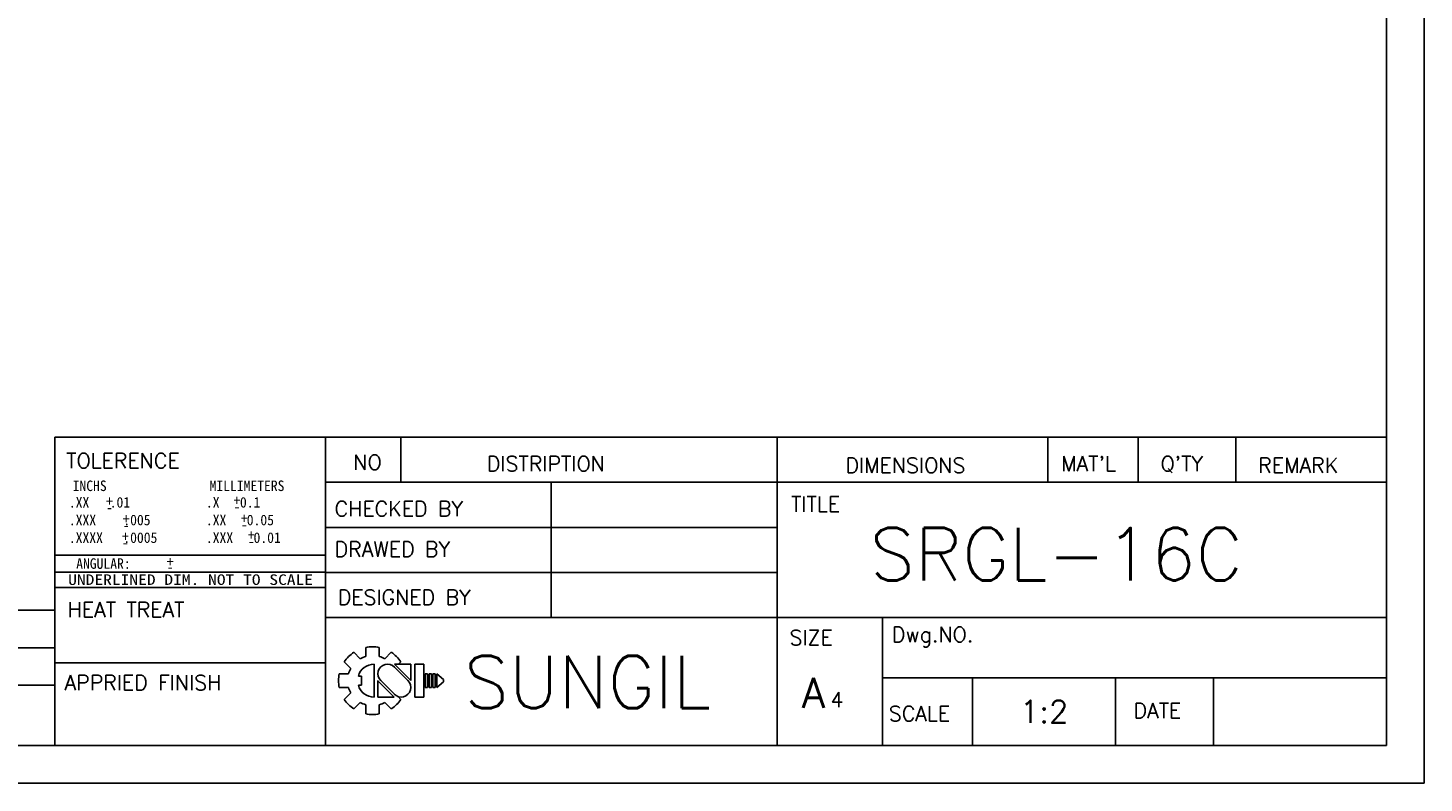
# Model space of a CAD drawing. Extents: x 10 to 307, y 10 to 220.
# Tile 2 of 5: x 121 to 307, y 10 to 110. Entities that reach past the tile are written whole.
import ezdxf
from ezdxf.enums import TextEntityAlignment as Align

# ---------------------------------------------------------------- set-up
doc = ezdxf.new("R2010")
doc.units = 0
doc.header["$LTSCALE"] = 0.5
doc.header["$MEASUREMENT"] = 0
doc.layers.get('0').update_dxf_attribs({"linetype": 'CONTINUOUS'})
doc.layers.add('DIM', color=4, linetype='CONTINUOUS')
doc.styles.add('MONOTXT', font='DotumChe.ttf')
doc.styles.get("Standard").update_dxf_attribs({"font": 'romans.shx', "bigfont": 'whgtxt.shx'})

msp = doc.modelspace()

# ---------------------------------------------------------------- linework, layer by layer
for p, q in [((307, 10), (307, 220)), ((302, 15), (302, 215)), ((125, 15), (125, 56)), ((125, 56), (302, 56)), ((161, 56), (161, 15)), ((171, 56), (171, 50)), ((221, 56), (221, 15)), ((257, 56), (257, 50)), ((269, 56), (269, 50)), ((282, 56), (282, 50)), ((161, 50), (302, 50)), ((191, 50), (191, 32)), ((161, 44), (221, 44)), ((161, 38), (221, 38)), ((125, 36), (161, 36)), ((20.1963, 33), (125, 33)), ((161, 32), (302, 32)), ((235, 32), (235, 15)), ((20.1963, 28), (125, 28)), ((125, 26), (161, 26)), ((20.1963, 23), (125, 23)), ((235, 24), (302, 24)), ((247, 24), (247, 15)), ((265.9684, 24), (265.9684, 15)), ((279.008, 24), (279.008, 15)), ((15, 15), (302, 15)), ((10, 10), (307, 10))]:
    msp.add_line(p, q)
at = {"color": 0}
for p, q in [((125, 40.2855), (161, 40.2855)), ((125, 38.0531), (161, 38.0531))]:
    msp.add_line(p, q, dxfattribs=at)
at = {"layer": 'DIM', "color": 0}
for p, q in [((166.3456, 28.0444), (166.3456, 26.8276)), ((168.1456, 28.0444), (168.1456, 26.8276)), ((163.4828, 26.113), (164.3432, 25.2526)), ((164.7555, 27.3858), (165.616, 26.5254)), ((168.8752, 26.5254), (169.7356, 27.3858)), ((170.7041, 25.8087), (171.0084, 26.113)), ((162.8242, 24.523), (164.041, 24.523)), ((162.8242, 24.523), (164.041, 24.523)), ((165.3565, 24.223), (165.766, 24.223)), ((165.766, 24.223), (165.766, 23.023)), ((167.4582, 25.8087), (167.4582, 21.4373)), ((171.9487, 23.623), (170.0992, 25.4663)), ((172.3357, 23.6608), (170.1807, 25.8087)), ((170.1807, 25.8087), (172.3357, 25.8087)), ((172.3357, 25.8087), (172.3357, 23.623)), ((172.8457, 25.8087), (172.8457, 23.623)), ((172.8457, 25.8087), (174.0457, 25.8087)), ((174.0457, 25.8087), (174.0457, 23.623)), ((174.2557, 24.523), (174.2557, 23.623)), ((174.2557, 24.523), (174.5557, 24.523)), ((174.5557, 24.523), (174.5557, 23.623)), ((174.7657, 24.523), (174.7657, 23.623)), ((174.7657, 24.523), (175.0657, 24.523)), ((175.0657, 24.523), (175.0657, 23.623)), ((175.2757, 24.523), (175.2757, 23.623)), ((175.2757, 24.523), (175.5757, 24.523)), ((175.5757, 24.523), (175.5757, 23.623)), ((175.7857, 24.523), (175.7857, 23.623)), ((175.7857, 24.523), (176.6857, 23.773)), ((162.8242, 22.723), (164.041, 22.723)), ((165.3565, 23.023), (165.766, 23.023)), ((167.9557, 23.623), (167.9557, 21.4373)), ((167.9557, 23.5851), (170.1107, 21.4373)), ((168.3427, 23.623), (170.1922, 21.7796)), ((172.8457, 23.623), (172.8457, 21.4373)), ((174.0457, 23.623), (174.0457, 21.4373)), ((174.2557, 23.623), (174.2557, 22.723)), ((174.2557, 22.723), (174.5557, 22.723)), ((174.5557, 23.623), (174.5557, 22.723)), ((174.7657, 23.623), (174.7657, 22.723)), ((174.7657, 22.723), (175.0657, 22.723)), ((175.0657, 23.623), (175.0657, 22.723)), ((175.2757, 23.623), (175.2757, 22.723)), ((175.2757, 22.723), (175.5757, 22.723)), ((175.5757, 23.623), (175.5757, 22.723)), ((175.7857, 23.623), (175.7857, 22.723)), ((176.6857, 23.473), (175.7857, 22.723)), ((176.6857, 23.773), (176.6857, 23.623)), ((176.6857, 23.773), (176.6857, 23.473)), ((176.6857, 23.623), (176.6857, 23.473)), ((163.4828, 21.133), (164.3432, 21.9934)), ((164.7555, 19.8602), (165.616, 20.7206)), ((166.3456, 20.4184), (166.3456, 19.2016)), ((167.9557, 21.4373), (170.1107, 21.4373)), ((168.1456, 20.4184), (168.1456, 19.2016)), ((168.8752, 20.7206), (169.7356, 19.8602)), ((170.6284, 21.5129), (171.0084, 21.133)), ((172.8457, 21.4373), (174.0457, 21.4373))]:
    msp.add_line(p, q, dxfattribs=at)
for centre, radius, start, end in [((167.2456, 23.623), 4.5121, 78.49434, 101.50566), ((167.2456, 23.623), 4.5121, 123.49434, 146.50566), ((167.2456, 23.623), 3.3286, 105.687209, 119.312791), ((167.2456, 23.623), 3.3286, 60.687209, 74.312791), ((167.2456, 23.623), 4.5121, 33.49434, 56.50566), ((167.2456, 23.623), 4.5121, 168.49434, 191.50566), ((167.2456, 23.623), 3.3286, 150.687209, 164.312791), ((167.4582, 23.623), 2.1857, 90, 164.067144), ((169.2307, 24.5359), 1.2728, 43.220228, 225.828215), ((167.2456, 23.623), 3.3286, 195.687209, 209.312791), ((167.4582, 23.623), 2.1857, 195.932856, 270), ((171.0607, 22.7101), 1.2728, 223.220228, 45.828215), ((167.2456, 23.623), 4.5121, 213.49434, 236.50566), ((167.2456, 23.623), 3.3286, 240.687209, 254.312791), ((167.2456, 23.623), 3.3286, 285.687209, 299.312791), ((167.2456, 23.623), 4.5121, 303.49434, 326.50566), ((167.2456, 23.623), 4.5121, 258.49434, 281.50566)]:
    msp.add_arc(centre, radius, start, end, dxfattribs=at)

# ---------------------------------------------------------------- texts
for s, height, p in [('TOLERENCE', 2, (126.5255, 51.8649)), ('NO', 2, (164.6932, 51.6585)), ('DISTRIPTION', 2, (182.436, 51.4522)), ('DIMENSIONS', 2, (230.0941, 51.2459)), ("MAT'L", 2, (258.7715, 51.4522)), ("Q'TY", 2, (271.9755, 51.4522)), ('REMARK', 2, (284.9731, 51.2459)), ('CHECKED BY', 2, (162.2174, 45.4691)), ('TITLE', 2, (222.8732, 46.0881)), ('DRAWED BY', 2, (162.2174, 40.105)), ('DESIGNED BY', 2, (162.6301, 33.7092)), ('HEAT TREAT', 2, (126.7318, 32.0587)), ('SIZE', 2, (222.6669, 28.3451)), ('Dwg.NO.', 2, (236.2835, 28.7577)), ('APPRIED FINISH', 2, (126.3191, 22.362)), ('A', 4, (224.3125, 20.0165)), ('DATE', 2, (268.388, 18.6483)), ('SCALE', 2, (235.8709, 18.2357))]:
    msp.add_text(s, height=height).set_placement(p)
at = {"style": 'MONOTXT'}
for s, p in [('INCHS', (127.3862, 48.8304)), ('MILLIMETERS', (145.5862, 48.8304)), ('.XX   .01', (126.8839, 46.6317)), ('+', (131.8296, 46.7971)), ('-', (131.8296, 45.9489)), ('.X   0.1', (145.0965, 46.6317)), ('+', (148.7629, 46.898)), ('-', (148.7629, 46.0498)), ('.XXX    .005', (126.8839, 44.2829)), ('+', (134.0515, 44.4423)), ('.XX   0.05', (145.0965, 44.2829)), ('+', (149.7392, 44.5096)), ('.XXXX   .0005', (126.8839, 41.934)), ('+', (133.9505, 42.1212)), ('-', (134.0515, 43.5942)), ('.XXX   0.01', (145.0965, 41.934)), ('-', (149.7392, 43.6614)), ('+', (150.6818, 42.2894)), ('-', (133.9505, 41.273)), ('-', (150.6818, 41.4412)), ('ANGULAR:   ', (127.8556, 38.4887)), ('+', (139.8877, 38.7436)), ('-', (139.8877, 38.0436))]:
    msp.add_text(s, height=1.4, dxfattribs=at).set_placement(p)
at = {"style": 'MONOTXT', "width": 1.217965}
msp.add_text('UNDERLINED DIM. NOT TO SCALE', height=1.4, rotation=360, dxfattribs=at).set_placement((126.7857, 36.3492), (159.3357, 36.3492), align=Align.FIT)
at = {"layer": 'DIM', "color": 0}
for s, height, p in [('SRGL-16C', 6.96943, (233.3381, 36.9572)), ('SUNGIL', 6.96943, (179.3936, 19.9572)), ('4', 2, (228.1221, 20.104))]:
    msp.add_text(s, height=height, dxfattribs=at).set_placement(p)
at = {"layer": 'DIM', "color": 0, "insert": (256.5, 19.5), "char_height": 3, "width": 19, "attachment_point": 5}
msp.add_mtext('1:2', dxfattribs=at)

doc.saveas('drawing.dxf')
